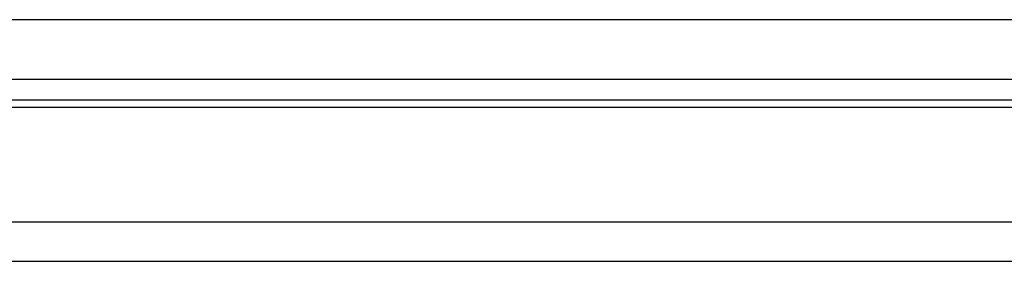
# Model space of a CAD drawing. Header units: millimetres. Extents: x 277 to 546, y -120 to -30.
# Tile 3 of 49: x 461.98 to 486.81, y -106.59 to -100.49. Entities that reach past the tile are written whole.
import ezdxf

# ---------------------------------------------------------------- set-up
doc = ezdxf.new("R2010")
doc.units = ezdxf.units.MM
doc.header["$LTSCALE"] = 0.1
doc.layers.add('OUT', color=3, linetype='CONTINUOUS')

msp = doc.modelspace()

# ---------------------------------------------------------------- linework, layer by layer
at = {"layer": 'OUT', "color": 0, "linetype": 'Continuous'}
msp.add_line((433.633, -100.492), (511.633, -100.492), dxfattribs=at)
at = {"layer": 'OUT', "color": 0}
for p, q in [((433.633, -101.992), (511.633, -101.992)), ((400.353, -102.519), (541.743, -102.519)), ((400.349, -102.699), (541.743, -102.699)), ((399.785, -105.592), (541.743, -105.592)), ((365.633, -106.592), (541.743, -106.592))]:
    msp.add_line(p, q, dxfattribs=at)

doc.saveas('drawing.dxf')
